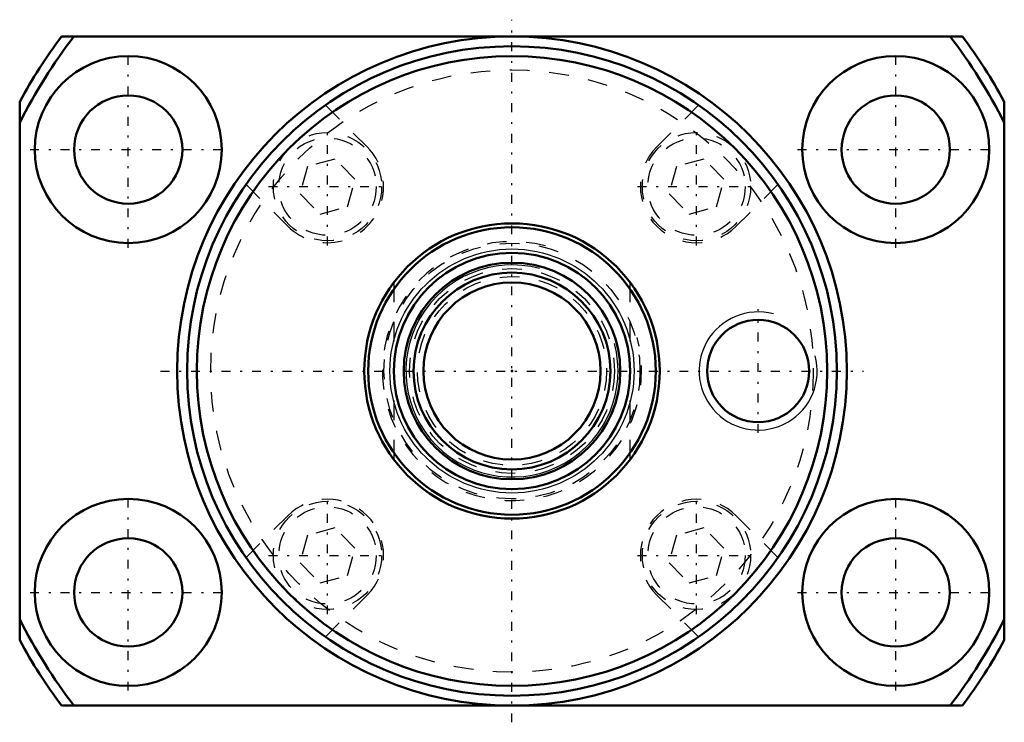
# Model space of a CAD drawing. Header units: millimetres. Extents: x -25 to 25, y -17.9 to 17.9.
import ezdxf

# ---------------------------------------------------------------- set-up
doc = ezdxf.new("R2010")
doc.units = ezdxf.units.MM
doc.linetypes.add('Center', pattern=[1.5, 0.45, -0.5, 0.05, -0.5])
doc.linetypes.add('Dashed', pattern=[2, 1, -1])
for name, color, linetype, lineweight in [('2d ConnectionPoints', 7, 'Continuous', 50), ('AM_0', 7, 'Continuous', 50), ('AM_4', 3, 'Continuous', 25), ('AM_5', 3, 'Continuous', 25), ('AM_7', 7, 'Center', 25), ('AM_9', 6, 'Dashed', 25)]:
    doc.layers.add(name, color=color, linetype=linetype, lineweight=lineweight)

# ---------------------------------------------------------------- blocks, each defined once
blk = doc.blocks.new('1_BNK_1510_5_6G0_971LC5Y0_Nut_0_in_BNK1510_5_6G0_971LC5Y_466_50__2')
at = {"layer": 'AM_0'}
for p, q in [((22.875, 17), (-22.875, 17)), ((-25, 13.684), (-25, -13.684)), ((25, -13.684), (25, 13.684)), ((-22.875, -17), (22.875, -17))]:
    blk.add_line(p, q, dxfattribs=at)
for centre, radius in [((0, 0), 17), ((-19.486, 11.25), 4.75), ((0, 0), 16.5), ((0, 0), 16), ((19.486, 11.25), 4.75), ((-19.486, 11.25), 2.75), ((19.486, 11.25), 2.75), ((12.5, 0), 2.594), ((-19.486, -11.25), 4.75), ((19.486, -11.25), 4.75), ((-19.486, -11.25), 2.75), ((19.486, -11.25), 2.75)]:
    blk.add_circle(centre, radius, dxfattribs=at)
for radius, start, end in [(28.5, 143.381, 151.3056), (28, 142.6168, 153.2345), (28, 26.7655, 37.3832), (28.5, 28.6944, 36.619), (28, 206.7655, 217.3832), (28, 322.6168, 333.2345), (28.5, 208.6944, 216.619), (28.5, 323.381, 331.3056)]:
    blk.add_arc((0, 0), radius, start, end, dxfattribs=at)
at = {"layer": 'AM_5'}
blk.add_arc((12.5, 0), 3, 75, 15, dxfattribs=at)
at = {"layer": 'AM_7'}
for p, q in [((0, -17.85), (0, 17.85)), ((-19.486, 6.262), (-19.486, 16.238)), ((19.486, 6.262), (19.486, 16.238)), ((-9.369, 6.377), (-9.369, 12.362)), ((9.369, 6.377), (9.369, 12.362)), ((-24.473, 11.25), (-14.498, 11.25)), ((14.498, 11.25), (24.473, 11.25)), ((-12.362, 9.369), (-6.377, 9.369)), ((6.377, 9.369), (12.362, 9.369)), ((12.5, -3.15), (12.5, 3.15)), ((-17.85, 0), (17.85, 0)), ((-19.486, -16.238), (-19.486, -6.263)), ((-9.369, -12.362), (-9.369, -6.377)), ((9.369, -12.362), (9.369, -6.377)), ((19.486, -16.238), (19.486, -6.263)), ((-12.362, -9.369), (-6.377, -9.369)), ((6.377, -9.369), (12.362, -9.369)), ((-24.473, -11.25), (-14.498, -11.25)), ((14.498, -11.25), (24.473, -11.25))]:
    blk.add_line(p, q, dxfattribs=at)
at = {"layer": 'AM_9'}
for p, q in [((-7.354, 11.384), (-9.477, 13.507)), ((9.477, 13.507), (7.354, 11.384)), ((-8.996, 10.763), (-10.39, 10.39)), ((-7.975, 9.743), (-8.996, 10.763)), ((9.743, 10.763), (8.349, 10.39)), ((10.763, 9.743), (9.743, 10.763)), ((-10.39, 10.39), (-10.763, 8.996)), ((8.349, 10.39), (7.975, 8.996)), ((-8.349, 8.349), (-7.975, 9.743)), ((10.39, 8.349), (10.763, 9.743)), ((-13.507, 9.477), (-11.384, 7.354)), ((11.384, 7.354), (13.507, 9.477)), ((-10.763, 8.996), (-9.743, 7.975)), ((7.975, 8.996), (8.996, 7.975)), ((-9.743, 7.975), (-8.349, 8.349)), ((8.996, 7.975), (10.39, 8.349)), ((-11.384, -7.354), (-13.507, -9.477)), ((13.507, -9.477), (11.384, -7.354)), ((-8.996, -7.975), (-10.39, -8.349)), ((-7.975, -8.996), (-8.996, -7.975)), ((9.743, -7.975), (8.349, -8.349)), ((10.763, -8.996), (9.743, -7.975)), ((-10.39, -8.349), (-10.763, -9.743)), ((8.349, -8.349), (7.975, -9.743)), ((-8.349, -10.39), (-7.975, -8.996)), ((10.39, -10.39), (10.763, -8.996)), ((-10.763, -9.743), (-9.743, -10.763)), ((7.975, -9.743), (8.996, -10.763)), ((-9.743, -10.763), (-8.349, -10.39)), ((8.996, -10.763), (10.39, -10.39)), ((-9.477, -13.507), (-7.354, -11.384)), ((7.354, -11.384), (9.477, -13.507))]:
    blk.add_line(p, q, dxfattribs=at)
for centre, radius in [((0, 0), 15.3), ((-9.369, 9.369), 2.75), ((9.369, 9.369), 2.75), ((-9.369, 9.369), 2.475), ((9.369, 9.369), 2.475), ((-9.369, -9.369), 2.75), ((-9.369, -9.369), 2.475), ((9.369, -9.369), 2.75), ((9.369, -9.369), 2.475)]:
    blk.add_circle(centre, radius, dxfattribs=at)
for centre, start, end in [((-9.369, 9.369), 225, 45), ((9.369, 9.369), 135, 315), ((-9.369, -9.369), 315, 135), ((9.369, -9.369), 45, 225)]:
    blk.add_arc(centre, 2.85, start, end, dxfattribs=at)
blk = doc.blocks.new('2_BNK_1510_5_6G0_971LC5Y_Shaft_0_in_BNK1510_5_6G0_971LC5Y_466_50__2')
at = {"layer": 'AM_0'}
for radius in [7.5, 7.3, 6, 5.5, 5, 4.5]:
    blk.add_circle((0, 0), radius, dxfattribs=at)
at = {"layer": 'AM_4'}
blk.add_circle((0, 0), 6.2, dxfattribs=at)
at = {"layer": 'AM_5', "linetype": 'Dashed'}
blk.add_arc((0, 0), 6.58, 75, 15, dxfattribs=at)
at = {"layer": 'AM_5'}
blk.add_arc((0, 0), 5.387, 75, 15, dxfattribs=at)
at = {"layer": 'AM_9'}
for p, q in [((-6, 4.5), (-6, -4.5)), ((6, -4.5), (6, 4.5))]:
    blk.add_line(p, q, dxfattribs=at)
for radius in [6.5, 5.2, 4.8]:
    blk.add_circle((0, 0), radius, dxfattribs=at)

msp = doc.modelspace()

# ---------------------------------------------------------------- linework, layer by layer
at = {"layer": '2d ConnectionPoints'}
msp.add_point((0, 0), dxfattribs=at)
msp.add_point((0, 0), dxfattribs=at)

# ---------------------------------------------------------------- block references
for name in ['1_BNK_1510_5_6G0_971LC5Y0_Nut_0_in_BNK1510_5_6G0_971LC5Y_466_50__2', '2_BNK_1510_5_6G0_971LC5Y_Shaft_0_in_BNK1510_5_6G0_971LC5Y_466_50__2']:
    msp.add_blockref(name, (0, 0))

doc.saveas('drawing.dxf')
